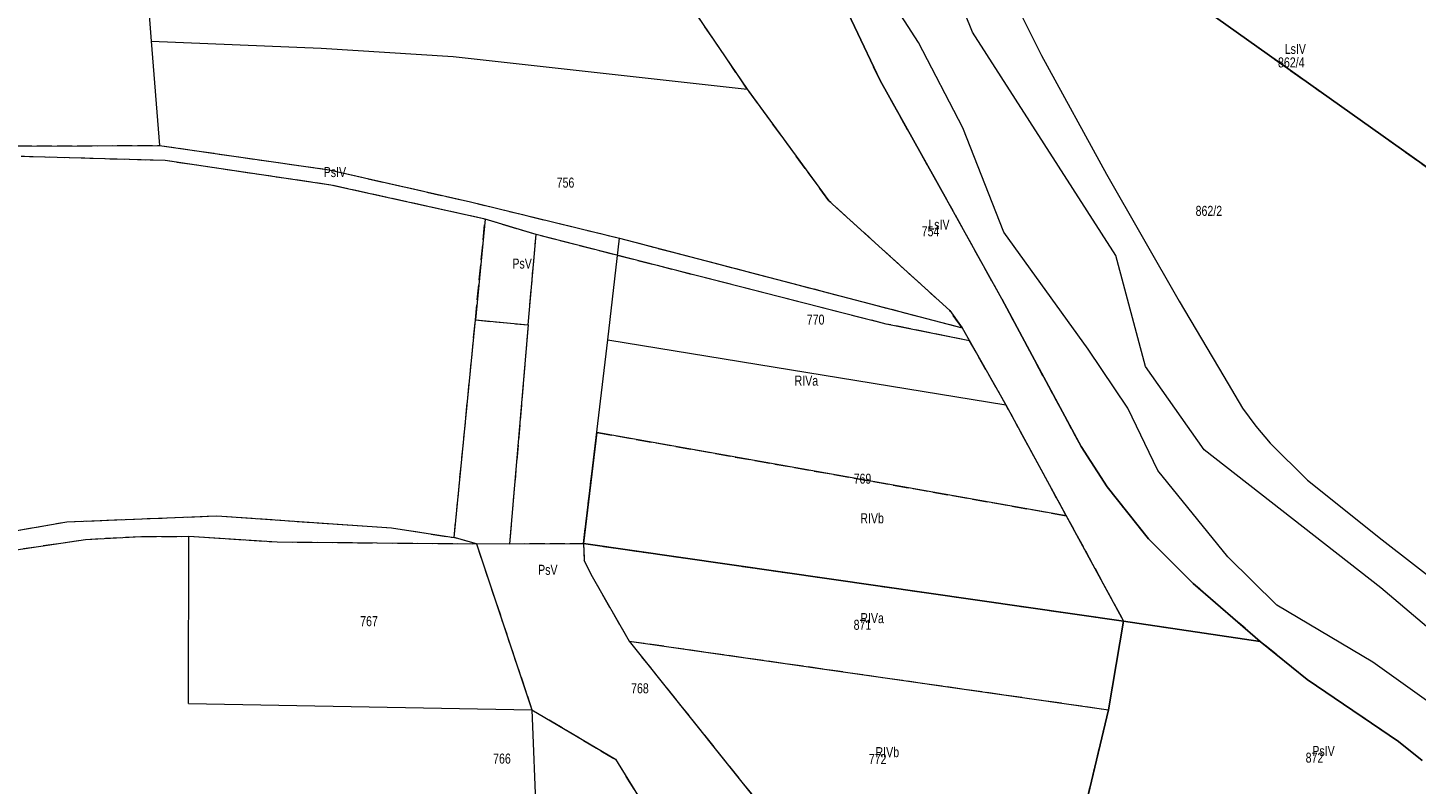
# Model space of a CAD drawing. Header units: metres. Extents: x 7498273 to 7499989, y 5499795 to 5500810.
# Tile 21 of 40: x 7499074 to 7499281, y 5500215 to 5500328. Entities that reach past the tile are written whole.
import ezdxf

# ---------------------------------------------------------------- set-up
doc = ezdxf.new("R2010")
doc.units = ezdxf.units.M
doc.header["$MEASUREMENT"] = 0
doc.linetypes.add('2.25_0.75', pattern=[3, 2.25, -0.75])
for name, color, linetype, lineweight in [('209-oznaczenie konturu klasyfikacyjnego', 7, 'Continuous', 0), ('211-numer działki ewidencyjnej', 7, 'Continuous', 0), ('217-kontur klasyfikacyjny', 7, 'Continuous', 0), ('218-kontur użytku gruntowego', 7, 'Continuous', 0), ('219-działka ewidencyjna', 7, 'Continuous', 0)]:
    doc.layers.add(name, color=color, linetype=linetype, lineweight=lineweight)
doc.styles.get("Standard").update_dxf_attribs({"font": 'Working1250.shx', "width": 0.75})

msp = doc.modelspace()

# ---------------------------------------------------------------- linework, layer by layer
at = {"layer": '217-kontur klasyfikacyjny', "color": 3, "linetype": '2.25_0.75', "lineweight": 13, "flags": 128}
for points in [[(7499208.57, 5500359.47), (7499285.04, 5500305.16)], [(7499181.15, 5500318.52), (7499165.47, 5500341.62)], [(7499200.99, 5500319.8), (7499193.34, 5500335.96)], [(7499210.97, 5500301.97), (7499200.99, 5500319.8)], [(7499193.34, 5500301.82), (7499181.15, 5500318.52)], [(7499069.03, 5500310), (7499093.32, 5500310.08)], [(7499093.32, 5500310.08), (7499118.67, 5500306.45)], [(7499094.18, 5500307.82), (7499072.66, 5500308.44)], [(7499118.95, 5500304.16), (7499094.18, 5500307.82)], [(7499118.67, 5500306.45), (7499139.78, 5500301.65)], [(7499142, 5500299.08), (7499118.95, 5500304.16)], [(7499139.78, 5500301.65), (7499162.05, 5500296.23)], [(7499211.41, 5500285.41), (7499193.34, 5500301.82)], [(7499219.16, 5500287.19), (7499210.97, 5500301.97)], [(7499140.53, 5500284.02), (7499142, 5500299.08)], [(7499149.59, 5500296.76), (7499142, 5500299.08)], [(7499148.43, 5500283.26), (7499149.59, 5500296.76)], [(7499201.88, 5500283.4), (7499149.59, 5500296.76)], [(7499162.05, 5500296.23), (7499213.24, 5500282.84)], [(7499223.71, 5500278.68), (7499219.16, 5500287.19)], [(7499213.24, 5500282.84), (7499211.41, 5500285.41)], [(7499137.36, 5500251.49), (7499140.53, 5500284.02)], [(7499140.53, 5500284.02), (7499148.43, 5500283.26)], [(7499148.43, 5500283.26), (7499145.64, 5500250.58)], [(7499214.35, 5500280.89), (7499201.88, 5500283.4)], [(7499213.24, 5500282.84), (7499214.35, 5500280.89)], [(7499219.77, 5500271.35), (7499214.35, 5500280.89)], [(7499231.03, 5500265.12), (7499223.71, 5500278.68)], [(7499228.8, 5500254.76), (7499219.77, 5500271.35)], [(7499156.69, 5500250.61), (7499158.66, 5500267.2)], [(7499158.66, 5500267.2), (7499228.8, 5500254.76)], [(7499234.93, 5500259.07), (7499231.03, 5500265.12)], [(7499241.1, 5500251.31), (7499234.93, 5500259.07)], [(7499060.2, 5500250.51), (7499079.49, 5500253.85)], [(7499079.49, 5500253.85), (7499101.93, 5500254.74)], [(7499101.93, 5500254.74), (7499128.01, 5500252.95)], [(7499228.8, 5500254.76), (7499237.38, 5500239.01)], [(7499058.18, 5500247.62), (7499082.29, 5500251.23)], [(7499082.29, 5500251.23), (7499090.66, 5500251.67)], [(7499090.66, 5500251.67), (7499097.73, 5500251.68)], [(7499097.73, 5500251.68), (7499110.92, 5500250.85)], [(7499128.01, 5500252.95), (7499137.36, 5500251.49)], [(7499140.7, 5500250.56), (7499137.36, 5500251.49)], [(7499247.77, 5500244.62), (7499241.1, 5500251.31)], [(7499110.92, 5500250.85), (7499140.7, 5500250.56)], [(7499140.7, 5500250.56), (7499148.97, 5500225.78)], [(7499145.64, 5500250.58), (7499156.69, 5500250.61)], [(7499156.69, 5500250.61), (7499237.38, 5500239.01)], [(7499156.69, 5500250.61), (7499156.78, 5500248.07)], [(7499156.78, 5500248.07), (7499157.98, 5500245.66)], [(7499157.98, 5500245.66), (7499163.5, 5500236.04)], [(7499257.79, 5500235.99), (7499247.77, 5500244.62)], [(7499235.12, 5500225.77), (7499237.38, 5500239.01)], [(7499237.38, 5500239.01), (7499257.79, 5500235.99)], [(7499163.5, 5500236.04), (7499235.12, 5500225.77)], [(7499163.5, 5500236.04), (7499186.88, 5500206.79)], [(7499264.79, 5500230.27), (7499257.79, 5500235.99)], [(7499278.44, 5500221.02), (7499264.79, 5500230.27)], [(7499148.97, 5500225.78), (7499161.45, 5500218.36)], [(7499229.03, 5500200.27), (7499235.12, 5500225.77)], [(7499281.96, 5500218.16), (7499278.44, 5500221.02)], [(7499161.45, 5500218.36), (7499167.66, 5500208.35)]]:
    msp.add_lwpolyline(points, dxfattribs=at)
at = {"layer": '218-kontur użytku gruntowego', "color": 3, "linetype": 'Continuous', "lineweight": 13, "flags": 128}
for points in [[(7499208.57, 5500359.47), (7499285.04, 5500305.16)], [(7499165.47, 5500341.62), (7499181.15, 5500318.52)], [(7499206.74, 5500325.47), (7499199.45, 5500336.75)], [(7499200.99, 5500319.8), (7499193.34, 5500335.96)], [(7499214.82, 5500327.01), (7499212.4, 5500333.01)], [(7499236.2, 5500293.66), (7499214.82, 5500327.01)], [(7499213.37, 5500312.71), (7499206.74, 5500325.47)], [(7499210.97, 5500301.97), (7499200.99, 5500319.8)], [(7499181.15, 5500318.52), (7499193.34, 5500301.82)], [(7499219.46, 5500297.14), (7499213.37, 5500312.71)], [(7499069.03, 5500310), (7499093.32, 5500310.08)], [(7499093.32, 5500310.08), (7499118.67, 5500306.45)], [(7499094.18, 5500307.82), (7499072.66, 5500308.44)], [(7499118.95, 5500304.16), (7499094.18, 5500307.82)], [(7499118.67, 5500306.45), (7499139.78, 5500301.65)], [(7499142, 5500299.08), (7499118.95, 5500304.16)], [(7499139.78, 5500301.65), (7499162.05, 5500296.23)], [(7499193.34, 5500301.82), (7499211.41, 5500285.41)], [(7499219.16, 5500287.19), (7499210.97, 5500301.97)], [(7499142, 5500299.08), (7499140.53, 5500284.02)], [(7499149.59, 5500296.76), (7499142, 5500299.08)], [(7499232.08, 5500279.67), (7499219.46, 5500297.14)], [(7499148.43, 5500283.26), (7499149.59, 5500296.76)], [(7499201.88, 5500283.4), (7499149.59, 5500296.76)], [(7499162.05, 5500296.23), (7499213.24, 5500282.84)], [(7499240.63, 5500277.08), (7499236.2, 5500293.66)], [(7499223.71, 5500278.68), (7499219.16, 5500287.19)], [(7499211.41, 5500285.41), (7499213.24, 5500282.84)], [(7499137.36, 5500251.49), (7499140.53, 5500284.02)], [(7499140.53, 5500284.02), (7499148.43, 5500283.26)], [(7499148.43, 5500283.26), (7499145.64, 5500250.58)], [(7499214.35, 5500280.89), (7499201.88, 5500283.4)], [(7499213.24, 5500282.84), (7499214.35, 5500280.89)], [(7499214.35, 5500280.89), (7499219.77, 5500271.35)], [(7499231.03, 5500265.12), (7499223.71, 5500278.68)], [(7499238.01, 5500270.85), (7499232.08, 5500279.67)], [(7499249.39, 5500264.59), (7499240.63, 5500277.08)], [(7499219.77, 5500271.35), (7499228.8, 5500254.76)], [(7499242.47, 5500261.52), (7499238.01, 5500270.85)], [(7499158.66, 5500267.2), (7499156.69, 5500250.61)], [(7499228.8, 5500254.76), (7499158.66, 5500267.2)], [(7499234.93, 5500259.07), (7499231.03, 5500265.12)], [(7499275.8, 5500243.99), (7499249.39, 5500264.59)], [(7499252.95, 5500248.62), (7499242.47, 5500261.52)], [(7499241.1, 5500251.31), (7499234.93, 5500259.07)], [(7499060.2, 5500250.51), (7499079.49, 5500253.85)], [(7499079.49, 5500253.85), (7499101.93, 5500254.74)], [(7499101.93, 5500254.74), (7499128.01, 5500252.95)], [(7499228.8, 5500254.76), (7499237.38, 5500239.01)], [(7499058.18, 5500247.62), (7499082.29, 5500251.23)], [(7499082.29, 5500251.23), (7499090.66, 5500251.67)], [(7499090.66, 5500251.67), (7499097.73, 5500251.68)], [(7499097.73, 5500251.68), (7499110.92, 5500250.85)], [(7499128.01, 5500252.95), (7499137.36, 5500251.49)], [(7499140.7, 5500250.56), (7499137.36, 5500251.49)], [(7499247.77, 5500244.62), (7499241.1, 5500251.31)], [(7499110.92, 5500250.85), (7499140.7, 5500250.56)], [(7499140.7, 5500250.56), (7499148.97, 5500225.78)], [(7499145.64, 5500250.58), (7499156.69, 5500250.61)], [(7499156.69, 5500250.61), (7499156.78, 5500248.07)], [(7499237.38, 5500239.01), (7499156.69, 5500250.61)], [(7499156.78, 5500248.07), (7499157.98, 5500245.66)], [(7499260.27, 5500241.38), (7499252.95, 5500248.62)], [(7499157.98, 5500245.66), (7499163.5, 5500236.04)], [(7499257.79, 5500235.99), (7499247.77, 5500244.62)], [(7499294.34, 5500228.32), (7499275.8, 5500243.99)], [(7499274.61, 5500232.89), (7499260.27, 5500241.38)], [(7499237.38, 5500239.01), (7499235.12, 5500225.77)], [(7499257.79, 5500235.99), (7499237.38, 5500239.01)], [(7499163.5, 5500236.04), (7499235.12, 5500225.77)], [(7499163.5, 5500236.04), (7499186.88, 5500206.79)], [(7499264.79, 5500230.27), (7499257.79, 5500235.99)], [(7499285.41, 5500225.16), (7499274.61, 5500232.89)], [(7499278.44, 5500221.02), (7499264.79, 5500230.27)], [(7499148.97, 5500225.78), (7499161.45, 5500218.36)], [(7499235.12, 5500225.77), (7499229.03, 5500200.27)], [(7499281.96, 5500218.16), (7499278.44, 5500221.02)], [(7499161.45, 5500218.36), (7499167.66, 5500208.35)]]:
    msp.add_lwpolyline(points, dxfattribs=at)
at = {"layer": '219-działka ewidencyjna', "color": 3, "linetype": 'Continuous', "lineweight": 13, "flags": 128}
for points in [[(7499285.04, 5500305.16), (7499208.57, 5500359.47)], [(7499090.25, 5500349.85), (7499092.1, 5500325.67)], [(7499215.52, 5500342.82), (7499225.1, 5500323.55)], [(7499165.47, 5500341.62), (7499181.15, 5500318.52)], [(7499193.34, 5500335.96), (7499200.99, 5500319.8)], [(7499092.1, 5500325.67), (7499117.49, 5500324.62)], [(7499092.1, 5500325.67), (7499093.32, 5500310.08)], [(7499117.49, 5500324.62), (7499137.2, 5500323.36)], [(7499137.2, 5500323.36), (7499181.15, 5500318.52)], [(7499225.1, 5500323.55), (7499234.84, 5500305.79)], [(7499200.99, 5500319.8), (7499210.97, 5500301.97)], [(7499181.15, 5500318.52), (7499193.34, 5500301.82)], [(7499093.32, 5500310.08), (7499118.67, 5500306.45)], [(7499118.67, 5500306.45), (7499139.78, 5500301.65)], [(7499234.84, 5500305.79), (7499245.67, 5500286.83)], [(7499139.78, 5500301.65), (7499162.05, 5500296.23)], [(7499193.34, 5500301.82), (7499211.41, 5500285.41)], [(7499219.16, 5500287.19), (7499210.97, 5500301.97)], [(7499160.31, 5500281.03), (7499162.05, 5500296.23)], [(7499162.05, 5500296.23), (7499213.24, 5500282.84)], [(7499219.16, 5500287.19), (7499223.71, 5500278.68)], [(7499245.67, 5500286.83), (7499252.33, 5500275.55)], [(7499211.41, 5500285.41), (7499213.24, 5500282.84)], [(7499213.24, 5500282.84), (7499219.77, 5500271.35)], [(7499156.69, 5500250.61), (7499160.31, 5500281.03)], [(7499160.31, 5500281.03), (7499219.77, 5500271.35)], [(7499223.71, 5500278.68), (7499231.03, 5500265.12)], [(7499252.33, 5500275.55), (7499255.12, 5500270.84)], [(7499219.77, 5500271.35), (7499237.38, 5500239.01)], [(7499255.12, 5500270.84), (7499257.15, 5500268.14)], [(7499257.15, 5500268.14), (7499259.27, 5500265.59)], [(7499231.03, 5500265.12), (7499234.93, 5500259.07)], [(7499259.27, 5500265.59), (7499264.87, 5500260.06)], [(7499264.87, 5500260.06), (7499275.99, 5500251.14)], [(7499234.93, 5500259.07), (7499241.1, 5500251.31)], [(7499058.18, 5500247.62), (7499082.29, 5500251.23)], [(7499082.29, 5500251.23), (7499090.66, 5500251.67)], [(7499090.66, 5500251.67), (7499097.73, 5500251.68)], [(7499097.67, 5500226.72), (7499097.73, 5500251.68)], [(7499097.73, 5500251.68), (7499110.92, 5500250.85)], [(7499241.1, 5500251.31), (7499247.77, 5500244.62)], [(7499110.92, 5500250.85), (7499140.7, 5500250.56)], [(7499140.7, 5500250.56), (7499156.69, 5500250.61)], [(7499140.7, 5500250.56), (7499148.97, 5500225.78)], [(7499156.69, 5500250.61), (7499237.38, 5500239.01)], [(7499156.69, 5500250.61), (7499156.78, 5500248.07)], [(7499275.99, 5500251.14), (7499284.91, 5500244.23)], [(7499157.98, 5500245.66), (7499156.78, 5500248.07)], [(7499157.98, 5500245.66), (7499163.5, 5500236.04)], [(7499247.77, 5500244.62), (7499257.79, 5500235.99)], [(7499235.12, 5500225.77), (7499237.38, 5500239.01)], [(7499237.38, 5500239.01), (7499257.79, 5500235.99)], [(7499163.5, 5500236.04), (7499186.88, 5500206.79)], [(7499163.5, 5500236.04), (7499235.12, 5500225.77)], [(7499257.79, 5500235.99), (7499264.79, 5500230.27)], [(7499264.79, 5500230.27), (7499278.44, 5500221.02)], [(7499097.67, 5500226.72), (7499148.97, 5500225.78)], [(7499148.97, 5500225.78), (7499149.62, 5500209.51)], [(7499229.03, 5500200.27), (7499235.12, 5500225.77)], [(7499278.44, 5500221.02), (7499281.96, 5500218.16)]]:
    msp.add_lwpolyline(points, dxfattribs=at)

# ---------------------------------------------------------------- texts
at = {"layer": '209-oznaczenie konturu klasyfikacyjnego', "color": 3, "linetype": 'Continuous', "lineweight": 13, "char_height": 1.5, "attachment_point": 7, "line_spacing_factor": 0.6}
for s, insert in [('\\H1x;\\W0.79;LsIV', (7499261.44, 5500323.74)), ('\\H1x;\\W0.79;PsIV', (7499117.87, 5500305.34)), ('\\H1x;\\W0.79;LsIV', (7499208.2, 5500297.49)), ('\\H1x;\\W0.79;PsV', (7499146.06, 5500291.67)), ('\\H1x;\\W0.79;RIVa', (7499188.22, 5500274.17)), ('\\H1x;\\W0.79;RIVb', (7499198.04, 5500253.61)), ('\\H1x;\\W0.79;PsV', (7499149.9, 5500245.91)), ('\\H1x;\\W0.79;RIVa', (7499198.04, 5500238.69)), ('\\H1x;\\W0.79;RIVb', (7499200.31, 5500218.66)), ('\\H1x;\\W0.79;PsIV', (7499265.57, 5500218.84))]:
    msp.add_mtext(s, dxfattribs=dict(at, insert=insert))
at = {"layer": '211-numer działki ewidencyjnej', "color": 3, "linetype": 'Continuous', "lineweight": 13, "char_height": 1.5, "line_spacing_factor": 0.6}
for s, insert, attachment_point in [('\\H1x;\\W0.79;862/4', (7499260.44, 5500323.24), 1), ('\\H1x;\\W0.79;756', (7499152.67, 5500303.76), 7), ('\\H1x;\\W0.79;862/2', (7499248.13, 5500299.54), 7), ('\\H1x;\\W0.79;754', (7499207.2, 5500296.49), 7), ('\\H1x;\\W0.79;770', (7499190.04, 5500283.29), 7), ('\\H1x;\\W0.79;769', (7499197.04, 5500259.52), 7), ('\\H1x;\\W0.79;767', (7499123.32, 5500238.23), 7), ('\\H1x;\\W0.79;871', (7499197.04, 5500237.69), 7), ('\\H1x;\\W0.79;768', (7499163.79, 5500228.2), 7), ('\\H1x;\\W0.79;766', (7499143.18, 5500217.7), 7), ('\\H1x;\\W0.79;772', (7499199.31, 5500217.66), 7), ('\\H1x;\\W0.79;872', (7499264.57, 5500217.84), 7)]:
    msp.add_mtext(s, dxfattribs=dict(at, insert=insert, attachment_point=attachment_point))

doc.saveas('drawing.dxf')
